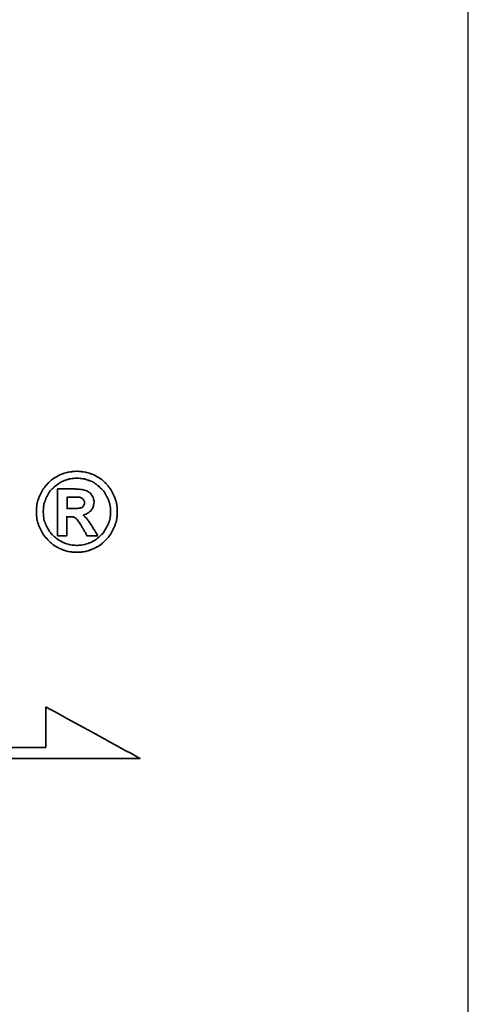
# Model space of a CAD drawing. Header units: millimetres. Extents: x 340 to 654, y 334 to 449.
# Tile 42 of 44: x 592.94 to 599.34, y 366.61 to 380.67. Entities that reach past the tile are written whole.
import ezdxf

# ---------------------------------------------------------------- set-up
doc = ezdxf.new("R2010")
doc.units = ezdxf.units.MM
for name, color, linetype in [('2', 7, 'Continuous'), ('DIM', 4, 'Continuous'), ('layer 1', 7, 'Continuous')]:
    doc.layers.add(name, color=color, linetype=linetype)

# ---------------------------------------------------------------- blocks, each defined once
blk = doc.blocks.new('TBI MOTION logo(完整正式版)')
at = {"layer": 'layer 1', "color": 22, "lineweight": 35}
for points, knots in [([(81.20634, 4.98624), (81.20634, 4.98624), (81.18649, 5.32862), (81.18649, 5.32862), (81.18649, 5.32862), (81.18649, 5.32862), (81.13886, 5.66206), (81.13886, 5.66206), (81.13886, 5.66206), (81.13886, 5.66206), (81.04359, 5.97764), (81.04359, 5.97764), (81.04359, 5.97764), (81.04359, 5.97764), (80.91061, 6.29124), (80.91061, 6.29124), (80.91061, 6.29124), (80.91061, 6.29124), (80.75778, 6.58697), (80.75778, 6.58697), (80.75778, 6.58697), (80.75778, 6.58697), (80.5593, 6.85294), (80.5593, 6.85294), (80.5593, 6.85294), (80.5593, 6.85294), (80.33105, 7.1189), (80.33105, 7.1189), (80.33105, 7.1189), (80.33105, 7.1189), (80.09287, 7.33921), (80.09287, 7.33921), (80.09287, 7.33921), (80.09287, 7.33921), (79.815, 7.51982), (79.815, 7.51982), (79.815, 7.51982), (79.815, 7.51982), (79.51133, 7.69051), (79.51133, 7.69051), (79.51133, 7.69051), (79.51133, 7.69051), (79.19773, 7.8235), (79.19773, 7.8235), (79.19773, 7.8235), (79.19773, 7.8235), (78.88215, 7.91877), (78.88215, 7.91877), (78.88215, 7.91877), (78.88215, 7.91877), (78.54871, 7.95846), (78.54871, 7.95846), (78.54871, 7.95846), (78.54871, 7.95846), (78.21526, 7.98625), (78.21526, 7.98625), (78.21526, 7.98625), (78.21526, 7.98625), (77.87388, 7.95846), (77.87388, 7.95846), (77.87388, 7.95846), (77.87388, 7.95846), (77.54044, 7.91877), (77.54044, 7.91877), (77.54044, 7.91877), (77.54044, 7.91877), (77.22485, 7.8235), (77.22485, 7.8235), (77.22485, 7.8235), (77.22485, 7.8235), (76.91027, 7.69051), (76.91027, 7.69051), (76.91027, 7.69051), (76.91027, 7.69051), (76.6056, 7.51982), (76.6056, 7.51982), (76.6056, 7.51982), (76.6056, 7.51982), (76.32972, 7.33921), (76.32972, 7.33921), (76.32972, 7.33921), (76.32972, 7.33921), (76.09154, 7.1189), (76.09154, 7.1189), (76.09154, 7.1189), (76.09154, 7.1189), (75.86329, 6.85294), (75.86329, 6.85294), (75.86329, 6.85294), (75.86329, 6.85294), (75.66382, 6.58697), (75.66382, 6.58697), (75.66382, 6.58697), (75.66382, 6.58697), (75.51099, 6.29124), (75.51099, 6.29124), (75.51099, 6.29124), (75.51099, 6.29124), (75.37702, 5.97764), (75.37702, 5.97764), (75.37702, 5.97764), (75.37702, 5.97764), (75.28175, 5.66206), (75.28175, 5.66206), (75.28175, 5.66206), (75.28175, 5.66206), (75.23411, 5.32862), (75.23411, 5.32862), (75.23411, 5.32862), (75.23411, 5.32862), (75.21625, 4.98624), (75.21625, 4.98624), (75.21625, 4.98624), (75.21625, 4.98624), (75.23411, 4.6528), (75.23411, 4.6528), (75.23411, 4.6528), (75.23411, 4.6528), (75.28175, 4.32035), (75.28175, 4.32035), (75.28175, 4.32035), (75.28175, 4.32035), (75.37702, 3.99583), (75.37702, 3.99583), (75.37702, 3.99583), (75.37702, 3.99583), (75.51099, 3.68224), (75.51099, 3.68224), (75.51099, 3.68224), (75.51099, 3.68224), (75.66382, 3.38749), (75.66382, 3.38749), (75.66382, 3.38749), (75.66382, 3.38749), (75.86329, 3.10963), (75.86329, 3.10963), (75.86329, 3.10963), (75.86329, 3.10963), (76.09154, 2.87145), (76.09154, 2.87145), (76.09154, 2.87145), (76.09154, 2.87145), (76.32972, 2.6432), (76.32972, 2.6432), (76.32972, 2.6432), (76.32972, 2.6432), (76.6056, 2.43381), (76.6056, 2.43381), (76.6056, 2.43381), (76.6056, 2.43381), (76.91027, 2.27205), (76.91027, 2.27205), (76.91027, 2.27205), (76.91027, 2.27205), (77.22485, 2.13906), (77.22485, 2.13906), (77.22485, 2.13906), (77.22485, 2.13906), (77.54044, 2.0438), (77.54044, 2.0438), (77.54044, 2.0438), (77.54044, 2.0438), (77.87388, 1.99616), (77.87388, 1.99616), (77.87388, 1.99616), (77.87388, 1.99616), (78.21526, 1.97631), (78.21526, 1.97631), (78.21526, 1.97631), (78.21526, 1.97631), (78.54871, 1.99616), (78.54871, 1.99616), (78.54871, 1.99616), (78.54871, 1.99616), (78.88215, 2.0438), (78.88215, 2.0438), (78.88215, 2.0438), (78.88215, 2.0438), (79.19773, 2.13906), (79.19773, 2.13906), (79.19773, 2.13906), (79.19773, 2.13906), (79.51133, 2.27205), (79.51133, 2.27205), (79.51133, 2.27205), (79.51133, 2.27205), (79.815, 2.43381), (79.815, 2.43381), (79.815, 2.43381), (79.815, 2.43381), (80.09287, 2.6432), (80.09287, 2.6432), (80.09287, 2.6432), (80.09287, 2.6432), (80.33105, 2.87145), (80.33105, 2.87145), (80.33105, 2.87145), (80.33105, 2.87145), (80.5593, 3.10963), (80.5593, 3.10963), (80.5593, 3.10963), (80.5593, 3.10963), (80.75778, 3.38749), (80.75778, 3.38749), (80.75778, 3.38749), (80.75778, 3.38749), (80.91061, 3.68224), (80.91061, 3.68224), (80.91061, 3.68224), (80.91061, 3.68224), (81.04359, 3.99583), (81.04359, 3.99583), (81.04359, 3.99583), (81.04359, 3.99583), (81.13886, 4.32035), (81.13886, 4.32035), (81.13886, 4.32035), (81.13886, 4.32035), (81.18649, 4.6528), (81.18649, 4.6528), (81.18649, 4.6528), (81.18649, 4.6528), (81.20634, 4.98624), (81.20634, 4.98624)], [0, 0, 0, 0, 0.01785714, 0.01785714, 0.01785714, 0.01785715, 0.03571429, 0.03571429, 0.03571429, 0.0357143, 0.05357143, 0.05357143, 0.05357143, 0.05357144, 0.07142857, 0.07142857, 0.07142857, 0.07142858, 0.08928571, 0.08928571, 0.08928571, 0.08928572, 0.10714286, 0.10714286, 0.10714286, 0.10714287, 0.125, 0.125, 0.125, 0.12500001, 0.14285714, 0.14285714, 0.14285714, 0.14285715, 0.16071429, 0.16071429, 0.16071429, 0.1607143, 0.17857143, 0.17857143, 0.17857143, 0.17857144, 0.19642857, 0.19642857, 0.19642857, 0.19642858, 0.21428571, 0.21428571, 0.21428571, 0.21428572, 0.23214286, 0.23214286, 0.23214286, 0.23214287, 0.25, 0.25, 0.25, 0.25000001, 0.26785714, 0.26785714, 0.26785714, 0.26785715, 0.28571429, 0.28571429, 0.28571429, 0.2857143, 0.30357143, 0.30357143, 0.30357143, 0.30357144, 0.32142857, 0.32142857, 0.32142857, 0.32142858, 0.33928571, 0.33928571, 0.33928571, 0.33928572, 0.35714286, 0.35714286, 0.35714286, 0.35714287, 0.375, 0.375, 0.375, 0.37500001, 0.39285714, 0.39285714, 0.39285714, 0.39285715, 0.41071429, 0.41071429, 0.41071429, 0.4107143, 0.42857143, 0.42857143, 0.42857143, 0.42857144, 0.44642857, 0.44642857, 0.44642857, 0.44642858, 0.46428571, 0.46428571, 0.46428571, 0.46428572, 0.48214286, 0.48214286, 0.48214286, 0.48214287, 0.5, 0.5, 0.5, 0.50000001, 0.51785714, 0.51785714, 0.51785714, 0.51785715, 0.53571429, 0.53571429, 0.53571429, 0.5357143, 0.55357143, 0.55357143, 0.55357143, 0.55357144, 0.57142857, 0.57142857, 0.57142857, 0.57142858, 0.58928571, 0.58928571, 0.58928571, 0.58928572, 0.60714286, 0.60714286, 0.60714286, 0.60714287, 0.625, 0.625, 0.625, 0.62500001, 0.64285714, 0.64285714, 0.64285714, 0.64285715, 0.66071429, 0.66071429, 0.66071429, 0.6607143, 0.67857143, 0.67857143, 0.67857143, 0.67857144, 0.69642857, 0.69642857, 0.69642857, 0.69642858, 0.71428571, 0.71428571, 0.71428571, 0.71428572, 0.73214286, 0.73214286, 0.73214286, 0.73214287, 0.75, 0.75, 0.75, 0.75000001, 0.76785714, 0.76785714, 0.76785714, 0.76785715, 0.78571429, 0.78571429, 0.78571429, 0.7857143, 0.80357143, 0.80357143, 0.80357143, 0.80357144, 0.82142857, 0.82142857, 0.82142857, 0.82142858, 0.83928571, 0.83928571, 0.83928571, 0.83928572, 0.85714286, 0.85714286, 0.85714286, 0.85714287, 0.875, 0.875, 0.875, 0.87500001, 0.89285714, 0.89285714, 0.89285714, 0.89285715, 0.91071429, 0.91071429, 0.91071429, 0.9107143, 0.92857143, 0.92857143, 0.92857143, 0.92857144, 0.94642857, 0.94642857, 0.94642857, 0.94642858, 0.96428571, 0.96428571, 0.96428571, 0.96428572, 0.98214286, 0.98214286, 0.98214286, 0.98214287, 1, 1, 1, 1]), ([(80.71014, 4.98624), (80.71014, 4.98624), (80.69129, 5.29091), (80.69129, 5.29091), (80.69129, 5.29091), (80.69129, 5.29091), (80.64464, 5.57672), (80.64464, 5.57672), (80.64464, 5.57672), (80.64464, 5.57672), (80.54937, 5.87245), (80.54937, 5.87245), (80.54937, 5.87245), (80.54937, 5.87245), (80.41639, 6.14833), (80.41639, 6.14833), (80.41639, 6.14833), (80.41639, 6.14833), (80.27349, 6.41429), (80.27349, 6.41429), (80.27349, 6.41429), (80.27349, 6.41429), (80.08295, 6.64255), (80.08295, 6.64255), (80.08295, 6.64255), (80.08295, 6.64255), (79.86264, 6.84301), (79.86264, 6.84301), (79.86264, 6.84301), (79.86264, 6.84301), (79.63439, 7.03355), (79.63439, 7.03355), (79.63439, 7.03355), (79.63439, 7.03355), (79.37835, 7.1963), (79.37835, 7.1963), (79.37835, 7.1963), (79.37835, 7.1963), (79.10246, 7.30944), (79.10246, 7.30944), (79.10246, 7.30944), (79.10246, 7.30944), (78.81665, 7.40471), (78.81665, 7.40471), (78.81665, 7.40471), (78.81665, 7.40471), (78.511, 7.45234), (78.511, 7.45234), (78.511, 7.45234), (78.511, 7.45234), (78.21526, 7.47219), (78.21526, 7.47219), (78.21526, 7.47219), (78.21526, 7.47219), (77.9106, 7.45234), (77.9106, 7.45234), (77.9106, 7.45234), (77.9106, 7.45234), (77.61685, 7.40471), (77.61685, 7.40471), (77.61685, 7.40471), (77.61685, 7.40471), (77.32012, 7.30944), (77.32012, 7.30944), (77.32012, 7.30944), (77.32012, 7.30944), (77.06309, 7.1963), (77.06309, 7.1963), (77.06309, 7.1963), (77.06309, 7.1963), (76.80606, 7.03355), (76.80606, 7.03355), (76.80606, 7.03355), (76.80606, 7.03355), (76.55797, 6.84301), (76.55797, 6.84301), (76.55797, 6.84301), (76.55797, 6.84301), (76.34063, 6.64255), (76.34063, 6.64255), (76.34063, 6.64255), (76.34063, 6.64255), (76.1491, 6.41429), (76.1491, 6.41429), (76.1491, 6.41429), (76.1491, 6.41429), (76.0062, 6.14833), (76.0062, 6.14833), (76.0062, 6.14833), (76.0062, 6.14833), (75.88314, 5.87245), (75.88314, 5.87245), (75.88314, 5.87245), (75.88314, 5.87245), (75.77794, 5.57672), (75.77794, 5.57672), (75.77794, 5.57672), (75.77794, 5.57672), (75.73924, 5.29091), (75.73924, 5.29091), (75.73924, 5.29091), (75.73924, 5.29091), (75.72039, 4.98624), (75.72039, 4.98624), (75.72039, 4.98624), (75.72039, 4.98624), (75.73924, 4.67165), (75.73924, 4.67165), (75.73924, 4.67165), (75.73924, 4.67165), (75.77794, 4.37791), (75.77794, 4.37791), (75.77794, 4.37791), (75.77794, 4.37791), (75.88314, 4.10102), (75.88314, 4.10102), (75.88314, 4.10102), (75.88314, 4.10102), (76.0062, 3.83407), (76.0062, 3.83407), (76.0062, 3.83407), (76.0062, 3.83407), (76.15902, 3.56811), (76.15902, 3.56811), (76.15902, 3.56811), (76.15902, 3.56811), (76.34063, 3.32001), (76.34063, 3.32001), (76.34063, 3.32001), (76.34063, 3.32001), (76.55797, 3.11955), (76.55797, 3.11955), (76.55797, 3.11955), (76.55797, 3.11955), (76.80606, 2.92901), (76.80606, 2.92901), (76.80606, 2.92901), (76.80606, 2.92901), (77.06309, 2.76725), (77.06309, 2.76725), (77.06309, 2.76725), (77.06309, 2.76725), (77.32012, 2.65412), (77.32012, 2.65412), (77.32012, 2.65412), (77.32012, 2.65412), (77.61685, 2.55786), (77.61685, 2.55786), (77.61685, 2.55786), (77.61685, 2.55786), (77.9106, 2.51022), (77.9106, 2.51022), (77.9106, 2.51022), (77.9106, 2.51022), (78.21526, 2.49137), (78.21526, 2.49137), (78.21526, 2.49137), (78.21526, 2.49137), (78.511, 2.51022), (78.511, 2.51022), (78.511, 2.51022), (78.511, 2.51022), (78.81665, 2.55786), (78.81665, 2.55786), (78.81665, 2.55786), (78.81665, 2.55786), (79.10246, 2.65412), (79.10246, 2.65412), (79.10246, 2.65412), (79.10246, 2.65412), (79.37835, 2.76725), (79.37835, 2.76725), (79.37835, 2.76725), (79.37835, 2.76725), (79.63439, 2.92901), (79.63439, 2.92901), (79.63439, 2.92901), (79.63439, 2.92901), (79.86264, 3.11955), (79.86264, 3.11955), (79.86264, 3.11955), (79.86264, 3.11955), (80.08295, 3.32001), (80.08295, 3.32001), (80.08295, 3.32001), (80.08295, 3.32001), (80.26356, 3.56811), (80.26356, 3.56811), (80.26356, 3.56811), (80.26356, 3.56811), (80.41639, 3.83407), (80.41639, 3.83407), (80.41639, 3.83407), (80.41639, 3.83407), (80.54937, 4.10102), (80.54937, 4.10102), (80.54937, 4.10102), (80.54937, 4.10102), (80.64464, 4.37791), (80.64464, 4.37791), (80.64464, 4.37791), (80.64464, 4.37791), (80.69129, 4.67165), (80.69129, 4.67165), (80.69129, 4.67165), (80.69129, 4.67165), (80.71014, 4.98624), (80.71014, 4.98624)], [0, 0, 0, 0, 0.01923077, 0.01923077, 0.01923077, 0.01923078, 0.03846154, 0.03846154, 0.03846154, 0.03846155, 0.05769231, 0.05769231, 0.05769231, 0.05769232, 0.07692308, 0.07692308, 0.07692308, 0.07692309, 0.09615385, 0.09615385, 0.09615385, 0.09615386, 0.11538462, 0.11538462, 0.11538462, 0.11538463, 0.13461538, 0.13461538, 0.13461538, 0.13461539, 0.15384615, 0.15384615, 0.15384615, 0.15384616, 0.17307692, 0.17307692, 0.17307692, 0.17307693, 0.19230769, 0.19230769, 0.19230769, 0.1923077, 0.21153846, 0.21153846, 0.21153846, 0.21153847, 0.23076923, 0.23076923, 0.23076923, 0.23076924, 0.25, 0.25, 0.25, 0.25000001, 0.26923077, 0.26923077, 0.26923077, 0.26923078, 0.28846154, 0.28846154, 0.28846154, 0.28846155, 0.30769231, 0.30769231, 0.30769231, 0.30769232, 0.32692308, 0.32692308, 0.32692308, 0.32692309, 0.34615385, 0.34615385, 0.34615385, 0.34615386, 0.36538462, 0.36538462, 0.36538462, 0.36538463, 0.38461538, 0.38461538, 0.38461538, 0.38461539, 0.40384615, 0.40384615, 0.40384615, 0.40384616, 0.42307692, 0.42307692, 0.42307692, 0.42307693, 0.44230769, 0.44230769, 0.44230769, 0.4423077, 0.46153846, 0.46153846, 0.46153846, 0.46153847, 0.48076923, 0.48076923, 0.48076923, 0.48076924, 0.5, 0.5, 0.5, 0.50000001, 0.51923077, 0.51923077, 0.51923077, 0.51923078, 0.53846154, 0.53846154, 0.53846154, 0.53846155, 0.55769231, 0.55769231, 0.55769231, 0.55769232, 0.57692308, 0.57692308, 0.57692308, 0.57692309, 0.59615385, 0.59615385, 0.59615385, 0.59615386, 0.61538462, 0.61538462, 0.61538462, 0.61538463, 0.63461538, 0.63461538, 0.63461538, 0.63461539, 0.65384615, 0.65384615, 0.65384615, 0.65384616, 0.67307692, 0.67307692, 0.67307692, 0.67307693, 0.69230769, 0.69230769, 0.69230769, 0.6923077, 0.71153846, 0.71153846, 0.71153846, 0.71153847, 0.73076923, 0.73076923, 0.73076923, 0.73076924, 0.75, 0.75, 0.75, 0.75000001, 0.76923077, 0.76923077, 0.76923077, 0.76923078, 0.78846154, 0.78846154, 0.78846154, 0.78846155, 0.80769231, 0.80769231, 0.80769231, 0.80769232, 0.82692308, 0.82692308, 0.82692308, 0.82692309, 0.84615385, 0.84615385, 0.84615385, 0.84615386, 0.86538462, 0.86538462, 0.86538462, 0.86538463, 0.88461538, 0.88461538, 0.88461538, 0.88461539, 0.90384615, 0.90384615, 0.90384615, 0.90384616, 0.92307692, 0.92307692, 0.92307692, 0.92307693, 0.94230769, 0.94230769, 0.94230769, 0.9423077, 0.96153846, 0.96153846, 0.96153846, 0.96153847, 0.98076923, 0.98076923, 0.98076923, 0.98076924, 1, 1, 1, 1]), ([(76.78721, 3.2823), (76.78721, 3.2823), (76.78721, 3.32001), (76.78721, 3.32001), (76.78721, 3.32001), (76.78721, 3.32001), (76.78721, 3.42422), (76.78721, 3.42422), (76.78721, 3.42422), (76.78721, 3.42422), (76.78721, 3.59689), (76.78721, 3.59689), (76.78721, 3.59689), (76.78721, 3.59689), (76.78721, 3.80529), (76.78721, 3.80529), (76.78721, 3.80529), (76.78721, 3.80529), (76.78721, 4.0524), (76.78721, 4.0524), (76.78721, 4.0524), (76.78721, 4.0524), (76.78721, 4.32035), (76.78721, 4.32035), (76.78721, 4.32035), (76.78721, 4.32035), (76.78721, 4.92868), (76.78721, 4.92868), (76.78721, 4.92868), (76.78721, 4.92868), (76.78721, 5.53801), (76.78721, 5.53801), (76.78721, 5.53801), (76.78721, 5.53801), (76.78721, 5.82482), (76.78721, 5.82482), (76.78721, 5.82482), (76.78721, 5.82482), (76.78721, 6.07291), (76.78721, 6.07291), (76.78721, 6.07291), (76.78721, 6.07291), (76.78721, 6.30017), (76.78721, 6.30017), (76.78721, 6.30017), (76.78721, 6.30017), (76.78721, 6.45399), (76.78721, 6.45399), (76.78721, 6.45399), (76.78721, 6.45399), (76.78721, 6.5572), (76.78721, 6.5572), (76.78721, 6.5572), (76.78721, 6.5572), (76.78721, 6.59689), (76.78721, 6.59689), (76.78721, 6.59689), (76.78721, 6.59689), (76.78721, 6.67232), (76.78721, 6.67232), (76.78721, 6.67232), (76.78721, 6.67232), (76.8537, 6.67232), (76.8537, 6.67232), (76.8537, 6.67232), (76.8537, 6.67232), (76.87355, 6.67232), (76.87355, 6.67232), (76.87355, 6.67232), (76.87355, 6.67232), (76.91027, 6.67232), (76.91027, 6.67232), (76.91027, 6.67232), (76.91027, 6.67232), (77.04424, 6.67232), (77.04424, 6.67232), (77.04424, 6.67232), (77.04424, 6.67232), (77.22485, 6.67232), (77.22485, 6.67232), (77.22485, 6.67232), (77.22485, 6.67232), (77.43524, 6.67232), (77.43524, 6.67232), (77.43524, 6.67232), (77.43524, 6.67232), (77.65357, 6.67232), (77.65357, 6.67232), (77.65357, 6.67232), (77.65357, 6.67232), (77.82625, 6.67232), (77.82625, 6.67232), (77.82625, 6.67232), (77.82625, 6.67232), (77.94037, 6.67232), (77.94037, 6.67232), (77.94037, 6.67232), (77.94037, 6.67232), (77.97709, 6.67232), (77.97709, 6.67232), (77.97709, 6.67232), (77.97709, 6.67232), (77.99694, 6.67232), (77.99694, 6.67232), (77.99694, 6.67232), (77.99694, 6.67232), (78.00686, 6.67232), (78.00686, 6.67232), (78.00686, 6.67232), (78.00686, 6.67232), (78.28275, 6.6624), (78.28275, 6.6624), (78.28275, 6.6624), (78.28275, 6.6624), (78.50107, 6.64255), (78.50107, 6.64255), (78.50107, 6.64255), (78.50107, 6.64255), (78.511, 6.64255), (78.511, 6.64255), (78.511, 6.64255), (78.511, 6.64255), (78.70154, 6.61476), (78.70154, 6.61476), (78.70154, 6.61476), (78.70154, 6.61476), (78.70154, 6.60483), (78.70154, 6.60483), (78.70154, 6.60483), (78.70154, 6.60483), (78.86429, 6.56713), (78.86429, 6.56713), (78.86429, 6.56713), (78.86429, 6.56713), (78.87223, 6.56713), (78.87223, 6.56713), (78.87223, 6.56713), (78.87223, 6.56713), (78.99727, 6.51056), (78.99727, 6.51056), (78.99727, 6.51056), (78.99727, 6.51056), (79.00719, 6.51056), (79.00719, 6.51056), (79.00719, 6.51056), (79.00719, 6.51056), (79.00719, 6.50162), (79.00719, 6.50162), (79.00719, 6.50162), (79.00719, 6.50162), (79.1104, 6.43415), (79.1104, 6.43415), (79.1104, 6.43415), (79.1104, 6.43415), (79.12132, 6.43415), (79.12132, 6.43415), (79.12132, 6.43415), (79.12132, 6.43415), (79.22552, 6.34781), (79.22552, 6.34781), (79.22552, 6.34781), (79.22552, 6.34781), (79.23544, 6.33888), (79.23544, 6.33888), (79.23544, 6.33888), (79.23544, 6.33888), (79.23544, 6.32895), (79.23544, 6.32895), (79.23544, 6.32895), (79.23544, 6.32895), (79.31087, 6.21483), (79.31087, 6.21483), (79.31087, 6.21483), (79.31087, 6.21483), (79.38629, 6.1007), (79.38629, 6.1007), (79.38629, 6.1007), (79.38629, 6.1007), (79.3972, 6.1007), (79.3972, 6.1007), (79.3972, 6.1007), (79.3972, 6.1007), (79.3972, 6.09078), (79.3972, 6.09078), (79.3972, 6.09078), (79.3972, 6.09078), (79.43392, 5.97764), (79.43392, 5.97764), (79.43392, 5.97764), (79.43392, 5.97764), (79.43392, 5.96772), (79.43392, 5.96772), (79.43392, 5.96772), (79.43392, 5.96772), (79.47362, 5.83474), (79.47362, 5.83474), (79.47362, 5.83474), (79.47362, 5.83474), (79.48156, 5.82482), (79.48156, 5.82482), (79.48156, 5.82482), (79.48156, 5.82482), (79.48156, 5.69977), (79.48156, 5.69977), (79.48156, 5.69977), (79.48156, 5.69977), (79.48156, 5.69183), (79.48156, 5.69183), (79.48156, 5.69183), (79.48156, 5.69183), (79.4637, 5.51915), (79.4637, 5.51915), (79.4637, 5.51915), (79.4637, 5.51915), (79.4637, 5.51122), (79.4637, 5.51122), (79.4637, 5.51122), (79.4637, 5.51122), (79.45377, 5.51122), (79.45377, 5.51122), (79.45377, 5.51122), (79.45377, 5.51122), (79.41507, 5.34847), (79.41507, 5.34847), (79.41507, 5.34847), (79.41507, 5.34847), (79.41507, 5.33854), (79.41507, 5.33854), (79.41507, 5.33854), (79.41507, 5.33854), (79.41507, 5.32862), (79.41507, 5.32862), (79.41507, 5.32862), (79.41507, 5.32862), (79.33865, 5.16785), (79.33865, 5.16785), (79.33865, 5.16785), (79.33865, 5.16785), (79.33071, 5.15693), (79.33071, 5.15693), (79.33071, 5.15693), (79.33071, 5.15693), (79.2156, 5.02495), (79.2156, 5.02495), (79.2156, 5.02495), (79.2156, 5.02495), (79.20567, 5.01502), (79.20567, 5.01502), (79.20567, 5.01502), (79.20567, 5.01502), (79.05483, 4.89991), (79.05483, 4.89991), (79.05483, 4.89991), (79.05483, 4.89991), (79.04491, 4.89197), (79.04491, 4.89197), (79.04491, 4.89197), (79.04491, 4.89197), (78.89208, 4.7967), (78.89208, 4.7967), (78.89208, 4.7967), (78.89208, 4.7967), (78.88215, 4.7967), (78.88215, 4.7967), (78.88215, 4.7967), (78.88215, 4.7967), (78.69161, 4.73913), (78.69161, 4.73913), (78.69161, 4.73913), (78.69161, 4.73913), (78.68169, 4.73913), (78.68169, 4.73913), (78.68169, 4.73913), (78.68169, 4.73913), (78.68169, 4.72921), (78.68169, 4.72921), (78.68169, 4.72921), (78.68169, 4.72921), (78.78688, 4.63394), (78.78688, 4.63394), (78.78688, 4.63394), (78.78688, 4.63394), (78.902, 4.52875), (78.902, 4.52875), (78.902, 4.52875), (78.902, 4.52875), (78.91093, 4.52081), (78.91093, 4.52081), (78.91093, 4.52081), (78.91093, 4.52081), (79.02506, 4.36798), (79.02506, 4.36798), (79.02506, 4.36798), (79.02506, 4.36798), (79.1501, 4.1953), (79.1501, 4.1953), (79.1501, 4.1953), (79.1501, 4.1953), (79.1501, 4.18736), (79.1501, 4.18736), (79.1501, 4.18736), (79.1501, 4.18736), (79.29201, 3.96705), (79.29201, 3.96705), (79.29201, 3.96705), (79.29201, 3.96705), (79.31087, 3.93828), (79.31087, 3.93828), (79.31087, 3.93828), (79.31087, 3.93828), (79.32079, 3.93828), (79.32079, 3.93828), (79.32079, 3.93828), (79.32079, 3.93828), (79.3585, 3.87178), (79.3585, 3.87178), (79.3585, 3.87178), (79.3585, 3.87178), (79.50141, 3.64353), (79.50141, 3.64353), (79.50141, 3.64353), (79.50141, 3.64353), (79.51133, 3.64353), (79.51133, 3.64353), (79.51133, 3.64353), (79.51133, 3.64353), (79.64431, 3.41528), (79.64431, 3.41528), (79.64431, 3.41528), (79.64431, 3.41528), (79.68202, 3.3478), (79.68202, 3.3478), (79.68202, 3.3478), (79.68202, 3.3478), (79.70187, 3.31009), (79.70187, 3.31009), (79.70187, 3.31009), (79.70187, 3.31009), (79.7495, 3.2049), (79.7495, 3.2049), (79.7495, 3.2049), (79.7495, 3.2049), (79.64431, 3.2049), (79.64431, 3.2049), (79.64431, 3.2049), (79.64431, 3.2049), (79.62546, 3.2049), (79.62546, 3.2049), (79.62546, 3.2049), (79.62546, 3.2049), (79.53912, 3.2049), (79.53912, 3.2049), (79.53912, 3.2049), (79.53912, 3.2049), (79.31087, 3.2049), (79.31087, 3.2049), (79.31087, 3.2049), (79.31087, 3.2049), (79.08262, 3.2049), (79.08262, 3.2049), (79.08262, 3.2049), (79.08262, 3.2049), (79.00719, 3.2049), (79.00719, 3.2049), (79.00719, 3.2049), (79.00719, 3.2049), (78.98735, 3.2049), (78.98735, 3.2049), (78.98735, 3.2049), (78.98735, 3.2049), (78.94964, 3.2049), (78.94964, 3.2049), (78.94964, 3.2049), (78.94964, 3.2049), (78.92979, 3.24459), (78.92979, 3.24459), (78.92979, 3.24459), (78.92979, 3.24459), (78.91093, 3.2823), (78.91093, 3.2823), (78.91093, 3.2823), (78.91093, 3.2823), (78.91093, 3.29223), (78.91093, 3.29223), (78.91093, 3.29223), (78.91093, 3.29223), (78.89208, 3.3478), (78.89208, 3.3478), (78.89208, 3.3478), (78.89208, 3.3478), (78.78688, 3.52048), (78.78688, 3.52048), (78.78688, 3.52048), (78.78688, 3.52048), (78.69161, 3.7001), (78.69161, 3.7001), (78.69161, 3.7001), (78.69161, 3.7001), (78.6539, 3.7388), (78.6539, 3.7388), (78.6539, 3.7388), (78.6539, 3.7388), (78.64398, 3.74873), (78.64398, 3.74873), (78.64398, 3.74873), (78.64398, 3.74873), (78.64398, 3.75766), (78.64398, 3.75766), (78.64398, 3.75766), (78.64398, 3.75766), (78.63405, 3.78644), (78.63405, 3.78644), (78.63405, 3.78644), (78.63405, 3.78644), (78.48321, 4.04347), (78.48321, 4.04347), (78.48321, 4.04347), (78.48321, 4.04347), (78.33038, 4.2618), (78.33038, 4.2618), (78.33038, 4.2618), (78.33038, 4.2618), (78.20732, 4.43447), (78.20732, 4.43447), (78.20732, 4.43447), (78.20732, 4.43447), (78.09221, 4.52081), (78.09221, 4.52081), (78.09221, 4.52081), (78.09221, 4.52081), (78.02472, 4.56845), (78.02472, 4.56845), (78.02472, 4.56845), (78.02472, 4.56845), (77.9493, 4.60616), (77.9493, 4.60616), (77.9493, 4.60616), (77.9493, 4.60616), (77.8451, 4.61608), (77.8451, 4.61608), (77.8451, 4.61608), (77.8451, 4.61608), (77.71113, 4.61608), (77.71113, 4.61608), (77.71113, 4.61608), (77.71113, 4.61608), (77.69128, 4.61608), (77.69128, 4.61608), (77.69128, 4.61608), (77.69128, 4.61608), (77.67342, 4.61608), (77.67342, 4.61608), (77.67342, 4.61608), (77.67342, 4.61608), (77.5583, 4.61608), (77.5583, 4.61608), (77.5583, 4.61608), (77.5583, 4.61608), (77.46303, 4.61608), (77.46303, 4.61608), (77.46303, 4.61608), (77.46303, 4.61608), (77.46303, 4.54761), (77.46303, 4.54761), (77.46303, 4.54761), (77.46303, 4.54761), (77.46303, 4.47318), (77.46303, 4.47318), (77.46303, 4.47318), (77.46303, 4.47318), (77.46303, 4.24294), (77.46303, 4.24294), (77.46303, 4.24294), (77.46303, 4.24294), (77.46303, 3.99583), (77.46303, 3.99583), (77.46303, 3.99583), (77.46303, 3.99583), (77.46303, 3.72888), (77.46303, 3.72888), (77.46303, 3.72888), (77.46303, 3.72888), (77.46303, 3.51055), (77.46303, 3.51055), (77.46303, 3.51055), (77.46303, 3.51055), (77.46303, 3.42422), (77.46303, 3.42422), (77.46303, 3.42422), (77.46303, 3.42422), (77.46303, 3.35773), (77.46303, 3.35773), (77.46303, 3.35773), (77.46303, 3.35773), (77.46303, 3.30017), (77.46303, 3.30017), (77.46303, 3.30017), (77.46303, 3.30017), (77.46303, 3.2823), (77.46303, 3.2823), (77.46303, 3.2823), (77.46303, 3.2823), (77.46303, 3.2049), (77.46303, 3.2049), (77.46303, 3.2049), (77.46303, 3.2049), (77.39753, 3.2049), (77.39753, 3.2049), (77.39753, 3.2049), (77.39753, 3.2049), (77.37768, 3.2049), (77.37768, 3.2049), (77.37768, 3.2049), (77.37768, 3.2049), (77.32012, 3.2049), (77.32012, 3.2049), (77.32012, 3.2049), (77.32012, 3.2049), (77.12165, 3.2049), (77.12165, 3.2049), (77.12165, 3.2049), (77.12165, 3.2049), (76.94897, 3.2049), (76.94897, 3.2049), (76.94897, 3.2049), (76.94897, 3.2049), (76.8924, 3.2049), (76.8924, 3.2049), (76.8924, 3.2049), (76.8924, 3.2049), (76.8537, 3.2049), (76.8537, 3.2049), (76.8537, 3.2049), (76.8537, 3.2049), (76.78721, 3.2049), (76.78721, 3.2049), (76.78721, 3.2049), (76.78721, 3.2049), (76.78721, 3.2823), (76.78721, 3.2823)], [0, 0, 0, 0, 0.00740741, 0.00740741, 0.00740741, 0.00740742, 0.01481481, 0.01481481, 0.01481481, 0.01481482, 0.02222222, 0.02222222, 0.02222222, 0.02222223, 0.02962963, 0.02962963, 0.02962963, 0.02962964, 0.03703704, 0.03703704, 0.03703704, 0.03703705, 0.04444444, 0.04444444, 0.04444444, 0.04444445, 0.05185185, 0.05185185, 0.05185185, 0.05185186, 0.05925926, 0.05925926, 0.05925926, 0.05925927, 0.06666667, 0.06666667, 0.06666667, 0.06666668, 0.07407407, 0.07407407, 0.07407407, 0.07407408, 0.08148148, 0.08148148, 0.08148148, 0.08148149, 0.08888889, 0.08888889, 0.08888889, 0.0888889, 0.0962963, 0.0962963, 0.0962963, 0.09629631, 0.1037037, 0.1037037, 0.1037037, 0.10370371, 0.11111111, 0.11111111, 0.11111111, 0.11111112, 0.11851852, 0.11851852, 0.11851852, 0.11851853, 0.12592593, 0.12592593, 0.12592593, 0.12592594, 0.13333333, 0.13333333, 0.13333333, 0.13333334, 0.14074074, 0.14074074, 0.14074074, 0.14074075, 0.14814815, 0.14814815, 0.14814815, 0.14814816, 0.15555556, 0.15555556, 0.15555556, 0.15555557, 0.16296296, 0.16296296, 0.16296296, 0.16296297, 0.17037037, 0.17037037, 0.17037037, 0.17037038, 0.17777778, 0.17777778, 0.17777778, 0.17777779, 0.18518519, 0.18518519, 0.18518519, 0.1851852, 0.19259259, 0.19259259, 0.19259259, 0.1925926, 0.2, 0.2, 0.2, 0.20000001, 0.20740741, 0.20740741, 0.20740741, 0.20740742, 0.21481481, 0.21481481, 0.21481481, 0.21481482, 0.22222222, 0.22222222, 0.22222222, 0.22222223, 0.22962963, 0.22962963, 0.22962963, 0.22962964, 0.23703704, 0.23703704, 0.23703704, 0.23703705, 0.24444444, 0.24444444, 0.24444444, 0.24444445, 0.25185185, 0.25185185, 0.25185185, 0.25185186, 0.25925926, 0.25925926, 0.25925926, 0.25925927, 0.26666667, 0.26666667, 0.26666667, 0.26666668, 0.27407407, 0.27407407, 0.27407407, 0.27407408, 0.28148148, 0.28148148, 0.28148148, 0.28148149, 0.28888889, 0.28888889, 0.28888889, 0.2888889, 0.2962963, 0.2962963, 0.2962963, 0.29629631, 0.3037037, 0.3037037, 0.3037037, 0.30370371, 0.31111111, 0.31111111, 0.31111111, 0.31111112, 0.31851852, 0.31851852, 0.31851852, 0.31851853, 0.32592593, 0.32592593, 0.32592593, 0.32592594, 0.33333333, 0.33333333, 0.33333333, 0.33333334, 0.34074074, 0.34074074, 0.34074074, 0.34074075, 0.34814815, 0.34814815, 0.34814815, 0.34814816, 0.35555556, 0.35555556, 0.35555556, 0.35555557, 0.36296296, 0.36296296, 0.36296296, 0.36296297, 0.37037037, 0.37037037, 0.37037037, 0.37037038, 0.37777778, 0.37777778, 0.37777778, 0.37777779, 0.38518519, 0.38518519, 0.38518519, 0.3851852, 0.39259259, 0.39259259, 0.39259259, 0.3925926, 0.4, 0.4, 0.4, 0.40000001, 0.40740741, 0.40740741, 0.40740741, 0.40740742, 0.41481481, 0.41481481, 0.41481481, 0.41481482, 0.42222222, 0.42222222, 0.42222222, 0.42222223, 0.42962963, 0.42962963, 0.42962963, 0.42962964, 0.43703704, 0.43703704, 0.43703704, 0.43703705, 0.44444444, 0.44444444, 0.44444444, 0.44444445, 0.45185185, 0.45185185, 0.45185185, 0.45185186, 0.45925926, 0.45925926, 0.45925926, 0.45925927, 0.46666667, 0.46666667, 0.46666667, 0.46666668, 0.47407407, 0.47407407, 0.47407407, 0.47407408, 0.48148148, 0.48148148, 0.48148148, 0.48148149, 0.48888889, 0.48888889, 0.48888889, 0.4888889, 0.4962963, 0.4962963, 0.4962963, 0.49629631, 0.5037037, 0.5037037, 0.5037037, 0.50370371, 0.51111111, 0.51111111, 0.51111111, 0.51111112, 0.51851852, 0.51851852, 0.51851852, 0.51851853, 0.52592593, 0.52592593, 0.52592593, 0.52592594, 0.53333333, 0.53333333, 0.53333333, 0.53333334, 0.54074074, 0.54074074, 0.54074074, 0.54074075, 0.54814815, 0.54814815, 0.54814815, 0.54814816, 0.55555556, 0.55555556, 0.55555556, 0.55555557, 0.56296296, 0.56296296, 0.56296296, 0.56296297, 0.57037037, 0.57037037, 0.57037037, 0.57037038, 0.57777778, 0.57777778, 0.57777778, 0.57777779, 0.58518519, 0.58518519, 0.58518519, 0.5851852, 0.59259259, 0.59259259, 0.59259259, 0.5925926, 0.6, 0.6, 0.6, 0.60000001, 0.60740741, 0.60740741, 0.60740741, 0.60740742, 0.61481481, 0.61481481, 0.61481481, 0.61481482, 0.62222222, 0.62222222, 0.62222222, 0.62222223, 0.62962963, 0.62962963, 0.62962963, 0.62962964, 0.63703704, 0.63703704, 0.63703704, 0.63703705, 0.64444444, 0.64444444, 0.64444444, 0.64444445, 0.65185185, 0.65185185, 0.65185185, 0.65185186, 0.65925926, 0.65925926, 0.65925926, 0.65925927, 0.66666667, 0.66666667, 0.66666667, 0.66666668, 0.67407407, 0.67407407, 0.67407407, 0.67407408, 0.68148148, 0.68148148, 0.68148148, 0.68148149, 0.68888889, 0.68888889, 0.68888889, 0.6888889, 0.6962963, 0.6962963, 0.6962963, 0.69629631, 0.7037037, 0.7037037, 0.7037037, 0.70370371, 0.71111111, 0.71111111, 0.71111111, 0.71111112, 0.71851852, 0.71851852, 0.71851852, 0.71851853, 0.72592593, 0.72592593, 0.72592593, 0.72592594, 0.73333333, 0.73333333, 0.73333333, 0.73333334, 0.74074074, 0.74074074, 0.74074074, 0.74074075, 0.74814815, 0.74814815, 0.74814815, 0.74814816, 0.75555556, 0.75555556, 0.75555556, 0.75555557, 0.76296296, 0.76296296, 0.76296296, 0.76296297, 0.77037037, 0.77037037, 0.77037037, 0.77037038, 0.77777778, 0.77777778, 0.77777778, 0.77777779, 0.78518519, 0.78518519, 0.78518519, 0.7851852, 0.79259259, 0.79259259, 0.79259259, 0.7925926, 0.8, 0.8, 0.8, 0.80000001, 0.80740741, 0.80740741, 0.80740741, 0.80740742, 0.81481481, 0.81481481, 0.81481481, 0.81481482, 0.82222222, 0.82222222, 0.82222222, 0.82222223, 0.82962963, 0.82962963, 0.82962963, 0.82962964, 0.83703704, 0.83703704, 0.83703704, 0.83703705, 0.84444444, 0.84444444, 0.84444444, 0.84444445, 0.85185185, 0.85185185, 0.85185185, 0.85185186, 0.85925926, 0.85925926, 0.85925926, 0.85925927, 0.86666667, 0.86666667, 0.86666667, 0.86666668, 0.87407407, 0.87407407, 0.87407407, 0.87407408, 0.88148148, 0.88148148, 0.88148148, 0.88148149, 0.88888889, 0.88888889, 0.88888889, 0.8888889, 0.8962963, 0.8962963, 0.8962963, 0.89629631, 0.9037037, 0.9037037, 0.9037037, 0.90370371, 0.91111111, 0.91111111, 0.91111111, 0.91111112, 0.91851852, 0.91851852, 0.91851852, 0.91851853, 0.92592593, 0.92592593, 0.92592593, 0.92592594, 0.93333333, 0.93333333, 0.93333333, 0.93333334, 0.94074074, 0.94074074, 0.94074074, 0.94074075, 0.94814815, 0.94814815, 0.94814815, 0.94814816, 0.95555556, 0.95555556, 0.95555556, 0.95555557, 0.96296296, 0.96296296, 0.96296296, 0.96296297, 0.97037037, 0.97037037, 0.97037037, 0.97037038, 0.97777778, 0.97777778, 0.97777778, 0.97777779, 0.98518519, 0.98518519, 0.98518519, 0.9851852, 0.99259259, 0.99259259, 0.99259259, 0.9925926, 1, 1, 1, 1]), ([(77.48288, 6.07291), (77.48288, 6.07291), (77.48288, 5.99551), (77.48288, 5.99551), (77.48288, 5.99551), (77.48288, 5.99551), (77.48288, 5.82482), (77.48288, 5.82482), (77.48288, 5.82482), (77.48288, 5.82482), (77.48288, 5.63328), (77.48288, 5.63328), (77.48288, 5.63328), (77.48288, 5.63328), (77.48288, 5.46358), (77.48288, 5.46358), (77.48288, 5.46358), (77.48288, 5.46358), (77.48288, 5.29091), (77.48288, 5.29091), (77.48288, 5.29091), (77.48288, 5.29091), (77.48288, 5.21449), (77.48288, 5.21449), (77.48288, 5.21449), (77.48288, 5.21449), (77.50074, 5.21449), (77.50074, 5.21449), (77.50074, 5.21449), (77.50074, 5.21449), (77.71113, 5.21449), (77.71113, 5.21449), (77.71113, 5.21449), (77.71113, 5.21449), (77.94037, 5.21449), (77.94037, 5.21449), (77.94037, 5.21449), (77.94037, 5.21449), (78.01579, 5.21449), (78.01579, 5.21449), (78.01579, 5.21449), (78.01579, 5.21449), (78.03465, 5.21449), (78.03465, 5.21449), (78.03465, 5.21449), (78.03465, 5.21449), (78.2629, 5.23335), (78.2629, 5.23335), (78.2629, 5.23335), (78.2629, 5.23335), (78.42565, 5.24327), (78.42565, 5.24327), (78.42565, 5.24327), (78.42565, 5.24327), (78.54871, 5.28098), (78.54871, 5.28098), (78.54871, 5.28098), (78.54871, 5.28098), (78.62611, 5.32862), (78.62611, 5.32862), (78.62611, 5.32862), (78.62611, 5.32862), (78.69161, 5.40503), (78.69161, 5.40503), (78.69161, 5.40503), (78.69161, 5.40503), (78.73925, 5.48145), (78.73925, 5.48145), (78.73925, 5.48145), (78.73925, 5.48145), (78.77696, 5.55885), (78.77696, 5.55885), (78.77696, 5.55885), (78.77696, 5.55885), (78.77696, 5.65214), (78.77696, 5.65214), (78.77696, 5.65214), (78.77696, 5.65214), (78.76902, 5.76726), (78.76902, 5.76726), (78.76902, 5.76726), (78.76902, 5.76726), (78.71146, 5.87245), (78.71146, 5.87245), (78.71146, 5.87245), (78.71146, 5.87245), (78.62611, 5.96772), (78.62611, 5.96772), (78.62611, 5.96772), (78.62611, 5.96772), (78.511, 6.02528), (78.511, 6.02528), (78.511, 6.02528), (78.511, 6.02528), (78.44451, 6.05306), (78.44451, 6.05306), (78.44451, 6.05306), (78.44451, 6.05306), (78.32046, 6.06299), (78.32046, 6.06299), (78.32046, 6.06299), (78.32046, 6.06299), (78.18748, 6.07291), (78.18748, 6.07291), (78.18748, 6.07291), (78.18748, 6.07291), (77.99694, 6.07291), (77.99694, 6.07291), (77.99694, 6.07291), (77.99694, 6.07291), (77.97709, 6.07291), (77.97709, 6.07291), (77.97709, 6.07291), (77.97709, 6.07291), (77.90167, 6.07291), (77.90167, 6.07291), (77.90167, 6.07291), (77.90167, 6.07291), (77.69128, 6.07291), (77.69128, 6.07291), (77.69128, 6.07291), (77.69128, 6.07291), (77.50074, 6.07291), (77.50074, 6.07291), (77.50074, 6.07291), (77.50074, 6.07291), (77.48288, 6.07291), (77.48288, 6.07291)], [0, 0, 0, 0, 0.03125, 0.03125, 0.03125, 0.03125001, 0.0625, 0.0625, 0.0625, 0.06250001, 0.09375, 0.09375, 0.09375, 0.09375001, 0.125, 0.125, 0.125, 0.12500001, 0.15625, 0.15625, 0.15625, 0.15625001, 0.1875, 0.1875, 0.1875, 0.18750001, 0.21875, 0.21875, 0.21875, 0.21875001, 0.25, 0.25, 0.25, 0.25000001, 0.28125, 0.28125, 0.28125, 0.28125001, 0.3125, 0.3125, 0.3125, 0.31250001, 0.34375, 0.34375, 0.34375, 0.34375001, 0.375, 0.375, 0.375, 0.37500001, 0.40625, 0.40625, 0.40625, 0.40625001, 0.4375, 0.4375, 0.4375, 0.43750001, 0.46875, 0.46875, 0.46875, 0.46875001, 0.5, 0.5, 0.5, 0.50000001, 0.53125, 0.53125, 0.53125, 0.53125001, 0.5625, 0.5625, 0.5625, 0.56250001, 0.59375, 0.59375, 0.59375, 0.59375001, 0.625, 0.625, 0.625, 0.62500001, 0.65625, 0.65625, 0.65625, 0.65625001, 0.6875, 0.6875, 0.6875, 0.68750001, 0.71875, 0.71875, 0.71875, 0.71875001, 0.75, 0.75, 0.75, 0.75000001, 0.78125, 0.78125, 0.78125, 0.78125001, 0.8125, 0.8125, 0.8125, 0.81250001, 0.84375, 0.84375, 0.84375, 0.84375001, 0.875, 0.875, 0.875, 0.87500001, 0.90625, 0.90625, 0.90625, 0.90625001, 0.9375, 0.9375, 0.9375, 0.93750001, 0.96875, 0.96875, 0.96875, 0.96875001, 1, 1, 1, 1]), ([(75.90875, -9.47875), (75.90875, -9.47875), (75.90875, -12.28625), (75.90875, -12.28625), (75.90875, -12.28625), (75.90875, -12.28625), (75.90875, -12.47875), (75.90875, -12.47875), (75.90875, -12.47875), (75.90875, -12.47875), (75.71625, -12.47875), (75.71625, -12.47875), (75.71625, -12.47875), (75.71625, -12.47875), (-88.32875, -12.47875), (-88.32875, -12.47875), (-88.32875, -12.47875), (-88.32875, -12.47875), (-88.32875, -13.29375), (-88.32875, -13.29375), (-88.32875, -13.29375), (-88.32875, -13.29375), (82.89125, -13.29375), (82.89125, -13.29375), (82.89125, -13.29375), (82.89125, -13.29375), (75.90875, -9.47875), (75.90875, -9.47875)], [0, 0, 0, 0, 0.14285714, 0.14285714, 0.14285714, 0.14285715, 0.28571429, 0.28571429, 0.28571429, 0.2857143, 0.42857143, 0.42857143, 0.42857143, 0.42857144, 0.57142857, 0.57142857, 0.57142857, 0.57142858, 0.71428571, 0.71428571, 0.71428571, 0.71428572, 0.85714286, 0.85714286, 0.85714286, 0.85714287, 1, 1, 1, 1])]:
    blk.add_open_spline(points, degree=3, knots=knots, dxfattribs=at)

msp = doc.modelspace()

# ---------------------------------------------------------------- linework, layer by layer
at = {"layer": '2', "color": 0, "linetype": 'Continuous'}
msp.add_line((599.344, 358.342), (599.344, 392.542), dxfattribs=at)

# ---------------------------------------------------------------- block references
at = {"layer": 'DIM', "color": 7, "xscale": 0.1927795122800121, "yscale": 0.1927795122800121, "zscale": 0.1927795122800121}
msp.add_blockref('TBI MOTION logo(完整正式版)', (578.678, 372.683), dxfattribs=at)

doc.saveas('drawing.dxf')
